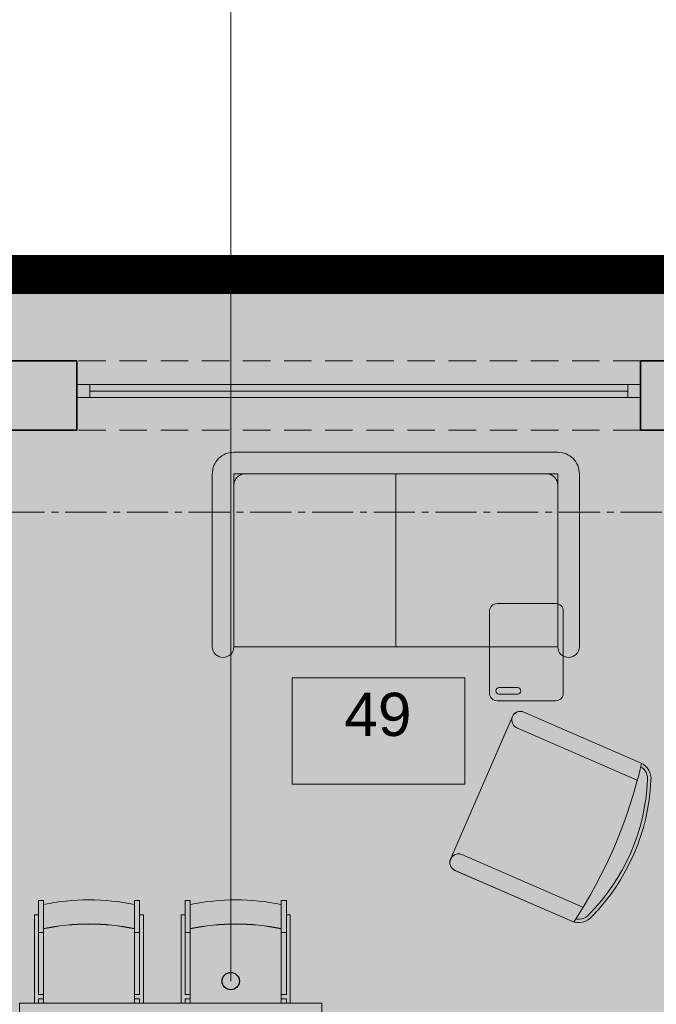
# Model space of a CAD drawing. Header units: millimetres. Extents: x -9409 to 0, y -5353 to 3057.
# Tile 65 of 256: x -7875 to -7580, y -2184 to -1728. Entities that reach past the tile are written whole.
import ezdxf

# ---------------------------------------------------------------- set-up
doc = ezdxf.new("R2010")
doc.units = ezdxf.units.MM
for name, pattern in [('ACAD_ISO02W100', [15, 12, -3]), ('CACHE2', [4.7625, 3.175, -1.5875]), ('CENTER2', [28.575, 19.05, -3.175, 3.175, -3.175]), ('DASHED', [19.05, 12.7, -6.35]), ('DASHED2', [0.375, 0.25, -0.125])]:
    doc.linetypes.add(name, pattern=pattern)
for name, color, linetype, lineweight in [('A-AREA-____-IDEN', 81, 'Continuous', 5), ('SQ_HATCH', 140, 'Continuous', 13), ('SQ_ISTN.Ściany', 140, 'Continuous', 35), ('SQ_Osie', 220, 'CENTER2', 9), ('SQ_TECHNOLOGIA', 251, 'Continuous', 9), ('SQ_TECHNOLOGIA OPIS', 7, 'Continuous', 9), ('SQ_ZAKRES_OPRACOWANIA', 7, 'ACAD_ISO02W100', 20)]:
    doc.layers.add(name, color=color, linetype=linetype, lineweight=lineweight)
doc.layers.add('SQ_STOLARKA ISTNIEJĄCA', color=7, linetype='Continuous', lineweight=9, true_color=0x575757)
doc.layers.add('SQ_Widok', color=7, linetype='DASHED', lineweight=15, true_color=0x474747)
doc.styles.add('ARIAL', font='arial.ttf')

# ---------------------------------------------------------------- blocks, each defined once
blk = doc.blocks.new('point')
at = {"layer": 'A-AREA-____-IDEN', "lineweight": -2}
h = blk.add_hatch(color=256, dxfattribs=at)
h.dxf.hatch_style = 1
edge = h.paths.add_edge_path()
edge.add_arc((0, 0), 4, 0, 360)
blk.add_circle((0, 0), 4, dxfattribs=at)
blk = doc.blocks.new('osie bud A')
at = {"layer": 'SQ_Osie'}
blk.add_line((22587.87, 17759.45), (25598.18, 17759.45), dxfattribs=at)
blk = doc.blocks.new('stan projektowany')
at = {"layer": 'SQ_HATCH'}
h = blk.add_hatch(dxfattribs=at)
h.set_pattern_fill('ANGLE')
h.set_pattern_definition([(0, (-10464.962, 6233.929), (0, 6.985), [5.08, -1.905]), (90, (-10464.962, 6233.929), (-6.985, 4e-16), [5.08, -1.905])])
h.paths.add_polyline_path([(-15233.14, 8198.65), (-15198.14, 8198.65), (-15176.65, 8198.65), (-15176.65, 8216.15), (-15144.65, 8216.15), (-15144.65, 8147.15), (-15144.65, 7886.15), (-15144.65, 7837.15), (-15144.65, 7734.77), (-15104.65, 7734.77), (-15104.65, 10535.59), (-15737.65, 10535.59), (-15737.65, 10615.59), (-15789.65, 10615.59), (-16075.65, 10615.59), (-16075.65, 9587.27), (-16120.11, 9587.27), (-16120.11, 9436.61), (-16071.65, 9436.61), (-16071.65, 9307.59), (-16259.65, 9307.59), (-16259.65, 8898.65), (-16704.65, 8898.65), (-16704.65, 7768.15), (-16704.65, 7751.82), (-16685.57, 7751.82), (-16685.57, 7130.61), (-16718.15, 7131.63), (-16718.15, 7178.15), (-16999.65, 7178.15), (-16999.65, 7808.15), (-19394.65, 7808.15), (-19394.65, 6211.23), (-19462.48, 6211.23), (-19462.48, 5925.46), (-18509.26, 5925.46), (-18509.26, 6211.23), (-17103.03, 6223.02), (-17103.03, 5881.49), (-15104.65, 5873.27), (-15104.65, 7734.77), (-15144.65, 7734.77), (-15144.65, 7707.15), (-15176.65, 7707.15), (-15176.65, 7706.65), (-15176.65, 7706.65), (-15259.89, 7706.65), (-15259.87, 7706.75), (-15259.87, 7707.15), (-15292.71, 7707.15), (-15292.71, 7696.65), (-15292.7, 7696.65), (-15292.71, 7706.65), (-15297.71, 7706.65), (-15297.7, 7699.45, 0.414214), (-15297.4, 7699.15), (-15296.5, 7699.15, -0.414214), (-15296.2, 7698.85), (-15296.2, 7696.95, 0.527766), (-15295.86, 7696.59, -0.450501), (-15295.27, 7696.07, -0.414104), (-15295.79, 7695.54), (-15295.07, 7695.5), (-15295.79, 7695.54, -0.414323), (-15296.32, 7696.07, -0.409171), (-15295.87, 7696.65, -0.450389), (-15296.2, 7696.95), (-15296.2, 7698.85, 0.414214), (-15296.5, 7699.15), (-15297.4, 7699.15, -0.414214), (-15297.7, 7699.45), (-15297.71, 7706.65), (-15292.71, 7706.65), (-15292.71, 7707.15), (-15259.87, 7707.15), (-15259.87, 7734.77), (-15473.3, 7734.77), (-15473.3, 7771.14, -0.414214), (-15477.3, 7775.14, -1), (-15469.3, 7775.14, -0.414214), (-15473.3, 7771.14), (-15473.3, 7749.3), (-15457.7, 7749.3), (-15457.7, 7760.15), (-15457.96, 7760.19), (-15457.96, 7773.87), (-15457.96, 7787.54), (-15457.7, 7799.3), (-15457.7, 7787.58), (-15431.62, 7791.36, -0.038172), (-15427.99, 7791.64, -0.032853), (-15424.84, 7791.44, -0.057631), (-15419.72, 7790.17, -0.057695), (-15415.53, 7788.02, -0.068919), (-15411.87, 7784.77, -0.070278), (-15409.44, 7780.92, -0.066142), (-15408.18, 7776.69, -0.045653), (-15407.94, 7773.2, -0.032968), (-15408.15, 7770.68, -0.068737), (-15409.44, 7766.28, -0.070278), (-15411.87, 7762.43, -0.068919), (-15415.53, 7759.18, -0.057695), (-15419.72, 7757.03, -0.057631), (-15424.84, 7755.76, -0.032853), (-15427.99, 7755.56, -0.033182), (-15431.15, 7755.77), (-15457.7, 7760.15), (-15457.7, 7749.3), (-15473.3, 7749.3), (-15473.3, 7734.77), (-15259.87, 7734.77), (-15259.87, 7837.15), (-15259.9, 7837.15), (-15259.87, 7837.13), (-15176.65, 7837.15), (-15176.65, 7734.77), (-15144.65, 7734.77), (-15144.65, 7837.15), (-15144.65, 7886.15), (-15176.65, 7886.15), (-15176.65, 8147.15), (-15176.65, 8163.65), (-15198.14, 8163.65), (-15233.14, 8163.65)])
at = {"layer": 'SQ_ISTN.Ściany'}
for p, q in [((-18313.11, 7768.15), (-18382.11, 7768.15)), ((-18313.11, 7736.15), (-18313.11, 7768.15)), ((-17983.11, 7768.15), (-18052.11, 7768.15)), ((-18052.11, 7736.15), (-18052.11, 7768.15)), ((-18313.11, 7736.15), (-18382.11, 7736.15)), ((-18034.65, 7736.15), (-18052.11, 7736.15))]:
    blk.add_line(p, q, dxfattribs=at)
at = {"layer": 'SQ_STOLARKA ISTNIEJĄCA', "lineweight": 13}
for p, q in [((-18307.11, 7757.15), (-18058.11, 7757.15)), ((-18307.11, 7754.15), (-18058.11, 7754.15)), ((-18307.11, 7751.15), (-18058.11, 7751.15))]:
    blk.add_line(p, q, dxfattribs=at)
for points in [[(-18307.11, 7757.15), (-18307.11, 7751.15), (-18313.11, 7751.15), (-18313.11, 7757.15)], [(-18052.11, 7757.15), (-18052.11, 7751.15), (-18058.11, 7751.15), (-18058.11, 7757.15)]]:
    blk.add_lwpolyline(points, close=True, dxfattribs=at)
at = {"layer": 'SQ_Widok'}
for points in [[(-18052.11, 7768.15), (-18313.11, 7768.15)], [(-18052.11, 7736.15), (-18313.11, 7736.15)]]:
    blk.add_lwpolyline(points, dxfattribs=at)
at = {"layer": 'SQ_ZAKRES_OPRACOWANIA', "color": 251, "linetype": 'DASHED2', "ltscale": 100, "true_color": 0x636466, "const_width": 18}
blk.add_lwpolyline([(-15104.65, 10541.71), (-15104.65, 7946.16), (-14458.39, 7942.46), (-14458.39, 5881.49), (-17103.03, 5881.49), (-17103.03, 6223.02), (-18509.26, 6211.23), (-18509.26, 5925.46), (-19462.48, 5925.46), (-19462.48, 6211.23), (-19394.65, 6211.23), (-19394.65, 7808.15), (-16999.65, 7808.15), (-16999.65, 7178.15), (-16704.65, 7178.15), (-16704.65, 7768.15), (-16704.65, 8898.65), (-16259.65, 8898.65), (-16259.65, 9307.59), (-16071.65, 9307.59), (-16071.65, 9436.61)], dxfattribs=at)
at = {"layer": 'SQ_Osie', "linetype": 'CACHE2', "ltscale": 5, "rotation": 180}
blk.add_blockref('osie bud A', (6117.15, 25457.6), dxfattribs=at)
blk = doc.blocks.new('WYPOSAŻENIE')
at = {"layer": 'SQ_TECHNOLOGIA'}
for p, q in [((5465.43, -2018.44), (5465.43, -1938.44)), ((5519.46, -2050.74), (5490.76, -2116.77)), ((5578.79, -2072.17), (5524.72, -2048.67)), ((5578.79, -2072.17), (5524.72, -2048.67)), ((5577.45, -2080.31), (5521.53, -2056)), ((5551.95, -2138.98), (5496.03, -2114.67)), ((5492.83, -2122.04), (5546.9, -2145.54)), ((5546.91, -2145.51), (5492.84, -2122.01)), ((5546.91, -2145.51), (5492.84, -2122.01))]:
    blk.add_line(p, q, dxfattribs=at)
for points in [[(5380.43, -2018.44, 1), (5390.43, -2018.44), (5390.43, -1943.44, -0.414214), (5395.43, -1938.44), (5535.43, -1938.44, -0.414214), (5540.43, -1943.44), (5540.43, -2018.44, 1), (5550.43, -2018.44), (5550.43, -1938.44, 0.414214), (5540.43, -1928.44), (5390.43, -1928.44, 0.414214), (5380.43, -1938.44), (5380.43, -2018.44)], [(5542.99, -2039.97, -0.414214), (5539.49, -2043.47), (5512.29, -2043.47, -0.414214), (5508.79, -2039.97), (5508.79, -2001.97, -0.414214), (5512.29, -1998.47), (5539.49, -1998.47, -0.414214), (5542.99, -2001.97), (5542.99, -2039.97)], [(5513.29, -2040.37, -1), (5513.29, -2037.37), (5521.79, -2037.37, -1), (5521.79, -2040.37), (5513.29, -2040.37)], [(5302.25, -2148.93), (5302.25, -2137.77, -0.10229), (5344.37, -2137.77), (5344.37, -2148.93, 0.10229), (5302.25, -2148.93)], [(5370.26, -2148.93), (5370.26, -2137.77, -0.10229), (5412.38, -2137.77), (5412.38, -2148.93, 0.10229), (5370.26, -2148.93)], [(5302.25, -2183.5), (5302.25, -2149.03, -0.10229), (5344.37, -2149.03), (5344.37, -2183.5), (5302.25, -2183.5)], [(5370.26, -2183.5), (5370.26, -2149.03, -0.10229), (5412.38, -2149.03), (5412.38, -2183.5), (5370.26, -2183.5)]]:
    blk.add_lwpolyline(points, format="xyb", dxfattribs=at)
for points in [[(5390.43, -2018.44), (5540.43, -2018.44), (5540.43, -1938.44), (5390.43, -1938.44), (5390.43, -2018.44)], [(5302.25, -2181.5), (5299.9, -2181.5), (5299.9, -2183.5), (5298.07, -2183.5), (5298.07, -2142.57), (5299.9, -2142.57), (5299.9, -2179.5), (5302.25, -2179.5), (5302.25, -2181.5)], [(5344.37, -2181.5), (5346.72, -2181.5), (5346.72, -2183.5), (5348.55, -2183.5), (5348.55, -2142.57), (5346.72, -2142.57), (5346.72, -2179.5), (5344.37, -2179.5), (5344.37, -2181.5)], [(5370.26, -2181.5), (5367.91, -2181.5), (5367.91, -2183.5), (5366.08, -2183.5), (5366.08, -2142.57), (5367.91, -2142.57), (5367.91, -2179.5), (5370.26, -2179.5), (5370.26, -2181.5)], [(5412.38, -2181.5), (5414.73, -2181.5), (5414.73, -2183.5), (5416.56, -2183.5), (5416.56, -2142.57), (5414.73, -2142.57), (5414.73, -2179.5), (5412.38, -2179.5), (5412.38, -2181.5)], [(5431.12, -2183.5), (5291.12, -2183.5), (5291.12, -2253.5), (5431.12, -2253.5), (5431.12, -2183.5)]]:
    blk.add_lwpolyline(points, dxfattribs=at)
for points in [[(5417.44, -2082.07), (5497.44, -2082.07), (5497.44, -2032.81), (5417.44, -2032.81)], [(5299.9, -2150.7), (5302.25, -2150.7), (5302.25, -2135.92), (5299.9, -2135.92)], [(5346.72, -2150.7), (5344.37, -2150.7), (5344.37, -2135.92), (5346.72, -2135.92)], [(5367.91, -2150.7), (5370.26, -2150.7), (5370.26, -2135.92), (5367.91, -2135.92)], [(5414.73, -2150.7), (5412.38, -2150.7), (5412.38, -2135.92), (5414.73, -2135.92)]]:
    blk.add_lwpolyline(points, close=True, dxfattribs=at)
for centre, radius, start, end in [((5523.12, -2052.34), 4, 66.5034, 246.5144), ((5523.12, -2052.34), 4, 66.5034, 156.5106), ((5356.7, -2020.86), 228.44, 326.7982, 346.9633), ((5575.6, -2079.51), 8, 353.1105, 66.5089), ((5575.6, -2079.51), 6.4, 353.1105, 55.1241), ((5487.43, -2076.08), 94.61, 315.5588, 357.459), ((5487.47, -2076.09), 96.17, 315.6238, 357.3941), ((5494.44, -2118.34), 4, 66.5034, 246.5144), ((5494.42, -2118.37), 4, 156.5089, 246.5089), ((5494.44, -2118.34), 4, 156.5073, 246.5144), ((5550.09, -2138.2), 8, 246.5089, 319.9074), ((5550.09, -2138.2), 6.4, 257.8937, 319.9074)]:
    blk.add_arc(centre, radius, start, end, dxfattribs=at)

msp = doc.modelspace()

# ---------------------------------------------------------------- hatches: boundary and pattern name
at = {"layer": 'SQ_HATCH'}
h = msp.add_hatch(dxfattribs=at)
h.set_pattern_fill('ANGLE')
h.set_pattern_definition([(0, (0, -3420.361), (0, 6.985), [5.08, -1.905]), (90, (0, -3420.361), (-6.985, 4e-16), [5.08, -1.905])])
h.paths.add_polyline_path([(-4768.17, -1455.64), (-4733.17, -1455.64), (-4711.69, -1455.64), (-4711.69, -1438.14), (-4679.69, -1438.14), (-4679.69, -1507.14), (-4679.69, -1768.14), (-4679.69, -1817.14), (-4679.69, -1919.52), (-4639.69, -1919.52), (-4639.69, 881.3), (-5272.69, 881.3), (-5272.69, 961.3), (-5324.69, 961.3), (-5610.69, 961.3), (-5610.69, -67.02), (-5655.15, -67.02), (-5655.15, -217.68), (-5606.69, -217.68), (-5606.69, -346.7), (-5794.69, -346.7), (-5794.69, -755.64), (-6239.69, -755.64), (-6239.69, -1886.14), (-6239.69, -1902.47), (-6220.6, -1902.47), (-6220.6, -2523.68), (-6253.19, -2522.66), (-6253.19, -2476.14), (-6534.69, -2476.14), (-6534.69, -1846.14), (-8929.69, -1846.14), (-8929.69, -3443.06), (-8997.52, -3443.06), (-8997.52, -3728.83), (-8044.3, -3728.83), (-8044.3, -3443.06), (-6638.07, -3431.27), (-6638.07, -3772.8), (-4639.69, -3781.02), (-4639.69, -1919.52), (-4679.69, -1919.52), (-4679.69, -1947.14), (-4711.69, -1947.14), (-4711.69, -1947.64), (-4711.69, -1947.64), (-4794.93, -1947.64), (-4794.91, -1947.54), (-4794.91, -1947.14), (-4827.74, -1947.14), (-4827.74, -1957.64), (-4827.74, -1957.64), (-4827.74, -1947.64), (-4832.74, -1947.64), (-4832.74, -1954.84, 0.414214), (-4832.44, -1955.14), (-4831.54, -1955.14, -0.414214), (-4831.24, -1955.44), (-4831.24, -1957.34, 0.527766), (-4830.9, -1957.7, -0.450501), (-4830.3, -1958.22, -0.414104), (-4830.83, -1958.75), (-4830.11, -1958.79), (-4830.83, -1958.75, -0.414323), (-4831.36, -1958.22, -0.409171), (-4830.9, -1957.64, -0.450389), (-4831.24, -1957.34), (-4831.24, -1955.44, 0.414214), (-4831.54, -1955.14), (-4832.44, -1955.14, -0.414214), (-4832.74, -1954.84), (-4832.74, -1947.64), (-4827.74, -1947.64), (-4827.74, -1947.14), (-4794.91, -1947.14), (-4794.91, -1919.52), (-5008.34, -1919.52), (-5008.34, -1883.15, -0.414214), (-5012.34, -1879.15, -1), (-5004.34, -1879.15, -0.414214), (-5008.34, -1883.15), (-5008.34, -1904.99), (-4992.74, -1904.99), (-4992.74, -1894.14), (-4992.99, -1894.1), (-4992.99, -1880.42), (-4992.99, -1866.75), (-4992.74, -1854.99), (-4992.74, -1866.71), (-4966.66, -1862.93, -0.038172), (-4963.03, -1862.65, -0.032853), (-4959.88, -1862.85, -0.057631), (-4954.76, -1864.12, -0.057695), (-4950.57, -1866.27, -0.068919), (-4946.91, -1869.52, -0.070278), (-4944.47, -1873.37, -0.066142), (-4943.21, -1877.6, -0.045653), (-4942.98, -1881.09, -0.032968), (-4943.19, -1883.61, -0.068737), (-4944.47, -1888.01, -0.070278), (-4946.91, -1891.86, -0.068919), (-4950.57, -1895.11, -0.057695), (-4954.76, -1897.26, -0.057631), (-4959.88, -1898.53, -0.032853), (-4963.03, -1898.73, -0.033182), (-4966.19, -1898.52), (-4992.74, -1894.14), (-4992.74, -1904.99), (-5008.34, -1904.99), (-5008.34, -1919.52), (-4794.91, -1919.52), (-4794.91, -1817.14), (-4794.93, -1817.14), (-4794.91, -1817.16), (-4711.69, -1817.14), (-4711.69, -1919.52), (-4679.69, -1919.52), (-4679.69, -1817.14), (-4679.69, -1768.14), (-4711.69, -1768.14), (-4711.69, -1507.14), (-4711.69, -1490.64), (-4733.17, -1490.64), (-4768.17, -1490.64)])

# ---------------------------------------------------------------- linework, layer by layer
at = {"layer": 'A-AREA-____-IDEN'}
msp.add_line((-7776.94, -2173.24), (-7776.94, -1267.16), dxfattribs=at)

# ---------------------------------------------------------------- block references
at = {"layer": 'A-AREA-____-IDEN', "lineweight": -2}
msp.add_blockref('point', (-7776.94, -2173.24), dxfattribs=at)
at = {"layer": 'SQ_ISTN.Ściany'}
msp.add_blockref('stan projektowany', (10464.96, -9654.29), dxfattribs=at)
at = {"layer": 'SQ_TECHNOLOGIA'}
msp.add_blockref('WYPOSAŻENIE', (-13165.94, 0), dxfattribs=at)

# ---------------------------------------------------------------- texts
at = {"layer": 'SQ_TECHNOLOGIA OPIS', "linetype": 'ByBlock', "insert": (-7724.35, -2039.76), "char_height": 20, "width": 15.1457, "attachment_point": 1, "style": 'ARIAL'}
msp.add_mtext('49', dxfattribs=at)

doc.saveas('drawing.dxf')
